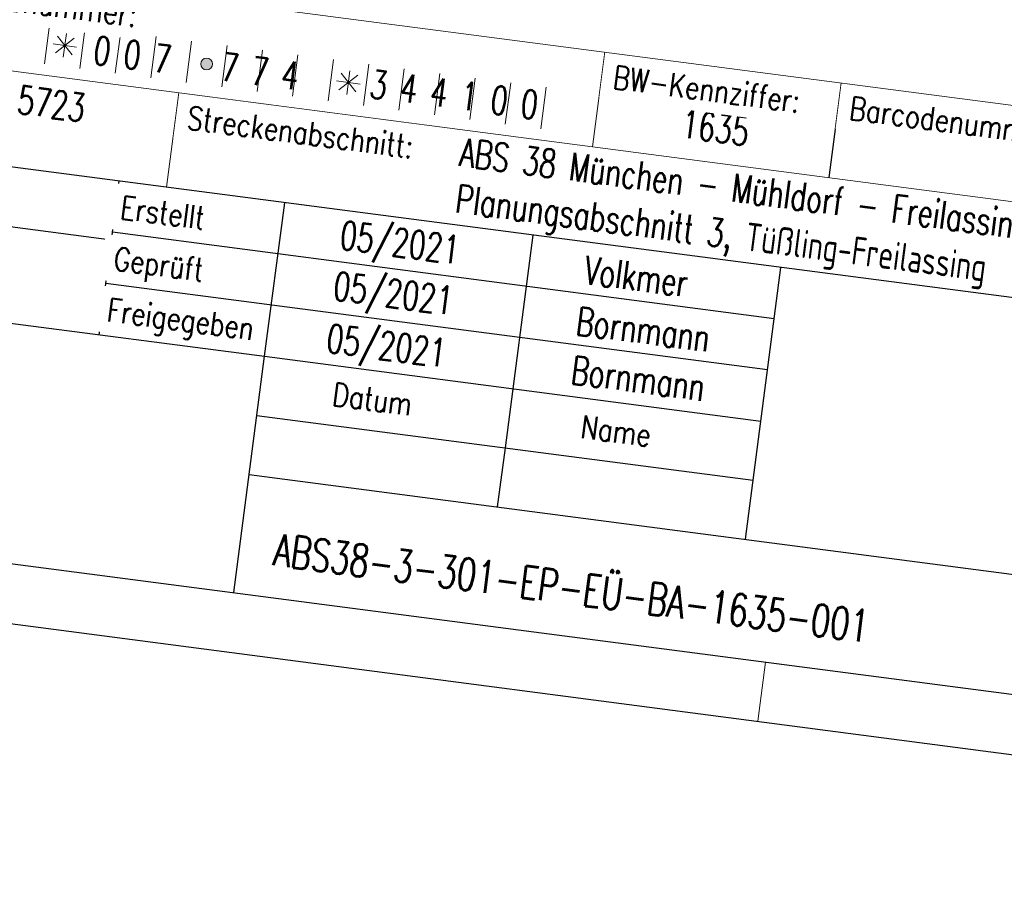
# Model space of a CAD drawing. Header units: metres. Extents: x -11 to 3521450, y 0 to 5943726.
# Tile 51 of 96: x 3520845.23 to 3520849.36, y 5943333.87 to 5943337.49. Entities that reach past the tile are written whole.
import ezdxf

# ---------------------------------------------------------------- set-up
doc = ezdxf.new("R2010")
doc.units = ezdxf.units.M
for name, color, linetype in [('_SF025', 7, 'Continuous'), ('Stempel', 7, 'Continuous'), ('T__RANDI', 3, 'Continuous'), ('T__RANDO', 7, 'Continuous')]:
    doc.layers.add(name, color=color, linetype=linetype)
doc.styles.add('SIMPLEX8', font='simplexd.shx', dxfattribs={"width": 0.8})

# ---------------------------------------------------------------- blocks, each defined once
blk = doc.blocks.new('SOF_PAGEMARGIN_FB77')
at = {"layer": 'T__RANDI', "color": 3}
blk.add_line((20, 5), (205, 5), dxfattribs=at)
at = {"layer": 'T__RANDI', "color": 1, "linetype": 'Continuous', "lineweight": 18}
blk.add_line((105, 0), (105, 5), dxfattribs=at)
at = {"layer": 'T__RANDO', "color": 7}
blk.add_line((0, 0), (210, 0), dxfattribs=at)
blk = doc.blocks.new('Planstempel')
at = {"layer": 'Stempel', "lineweight": 18}
h = blk.add_hatch(color=7, dxfattribs=at)
h.dxf.hatch_style = 1
h.paths.add_polyline_path([(-7.875, 2.4346, 1), (-7.925, 2.4346, 1)])
at = {"layer": '_SF025'}
for p, q in [((-5.25, 2.7), (-5.25, 2.3)), ((-5.4, 1.4667), (-8.2, 1.4667)), ((-7.5, 1.25), (-5.4, 1.25))]:
    blk.add_line(p, q, dxfattribs=at)
at = {"layer": 'Stempel', "color": 7, "lineweight": 18}
for p, q in [((-9.25, 2.7), (-0.25, 2.7)), ((-6.25, 2.7), (-6.25, 2.3)), ((-8.575, 2.3471), (-8.575, 2.5221)), ((-8.425, 2.3471), (-8.425, 2.5221)), ((-8.275, 2.3471), (-8.275, 2.5221)), ((-8.125, 2.3471), (-8.125, 2.5221)), ((-7.975, 2.3471), (-7.975, 2.5221)), ((-7.825, 2.3471), (-7.825, 2.5221)), ((-7.675, 2.3471), (-7.675, 2.5221)), ((-7.525, 2.3471), (-7.525, 2.5221)), ((-7.375, 2.3471), (-7.375, 2.5221)), ((-7.225, 2.3471), (-7.225, 2.5221)), ((-7.075, 2.3471), (-7.075, 2.5221)), ((-6.925, 2.3471), (-6.925, 2.5221)), ((-6.775, 2.3471), (-6.775, 2.5221)), ((-6.625, 2.3471), (-6.625, 2.5221)), ((-6.475, 2.3471), (-6.475, 2.5221)), ((-8.5, 2.4846), (-8.5, 2.3846)), ((-7.3, 2.4846), (-7.3, 2.3846)), ((-8.5354, 2.3993), (-8.4646, 2.47)), ((-8.5354, 2.47), (-8.4646, 2.3993)), ((-7.3354, 2.3993), (-7.2646, 2.47)), ((-7.3354, 2.47), (-7.2646, 2.3993)), ((-8.55, 2.4346), (-8.45, 2.4346)), ((-7.35, 2.4346), (-7.25, 2.4346)), ((-0.25, 2.3), (-9.25, 2.3)), ((-8, 2.3), (-8, 1.9))]:
    blk.add_line(p, q, dxfattribs=at)
at = {"layer": 'Stempel'}
for p, q in [((-0.25, 1.9), (-9.25, 1.9)), ((-8.2, 1.25), (-8.2, 1.9)), ((-7.5, 1.25), (-7.5, 1.9)), ((-6.45, 1.9), (-6.45, 1)), ((-5.4, 0.75), (-5.4, 1.9)), ((-5.4, 1.6833), (-8.2, 1.6833)), ((-8.2, 1.65), (-9.25, 1.65)), ((-9.25, 1.25), (-7.5, 1.25)), ((-7.5, 0.25), (-7.5, 1.25)), ((-7.5, 1), (-5.4, 1)), ((-6.45, 1), (-6.45, 0.75)), ((-7.5, 0.75), (-0.25, 0.75))]:
    blk.add_line(p, q, dxfattribs=at)
at = {"layer": 'Stempel', "color": 1}
blk.add_line((-9.25, 0.25), (-0.25, 0.25), dxfattribs=at)
at = {"layer": 'Stempel', "color": 7, "lineweight": 18}
blk.add_circle((-7.9, 2.4346), 0.025, dxfattribs=at)
at = {"layer": 'Stempel', "color": 1, "lineweight": 25, "style": 'SIMPLEX8', "width": 0.7}
for s, height, p in [('0 0 7   7 7 4', 0.118098, (-8.3767, 2.3735)), (' 3 4 4 1 0 0', 0.118098, (-7.2646, 2.3831)), ('1635', 0.1181, (-5.8906, 2.3868)), ('5723', 0.1181, (-8.666, 2.1257)), ('Planungsabschnitt 3, Tüßling-Freilassing', 0.118098, (-6.7894, 1.9518)), ('05/2021', 0.1181, (-7.2505, 1.7379)), ('Volkmer', 0.1181, (-6.2154, 1.725)), ('05/2021', 0.1181, (-7.2505, 1.5229)), ('Bornmann', 0.1181, (-6.2213, 1.5086)), ('05/2021', 0.1181, (-7.2505, 1.3012)), ('Bornmann', 0.1181, (-6.2154, 1.3017))]:
    blk.add_text(s, height=height, dxfattribs=at).set_placement(p)
at = {"layer": 'Stempel', "color": 2, "lineweight": 35, "style": 'SIMPLEX8', "width": 0.7}
blk.add_text('ABS38-3-301-EP-EÜ-BA-1635-001', height=0.135, dxfattribs=at).set_placement((-7.3546, 0.3854))
at = {"layer": 'Stempel', "color": 7, "lineweight": 18, "attachment_point": 1, "style": 'SIMPLEX8', "bg_fill": 2}
for s, insert, char_height in [('Bauwerksnummer:', (-9.2, 2.65), 0.100666), ('BW-Kennziffer:', (-6.2, 2.65), 0.096626), ('Barcodenummer:', (-5.2, 2.65), 0.096626), ('Streckenabschnitt:', (-7.95, 2.25), 0.096626), ('Erstellt', (-8.1788, 1.8405), 0.09663), ('Geprüft', (-8.1788, 1.6239), 0.09663), ('Datum', (-7.195, 1.1788), 0.09663), ('Name', (-6.145, 1.1788), 0.09663)]:
    blk.add_mtext(s, dxfattribs=dict(at, insert=insert, char_height=char_height))
at = {"layer": 'Stempel', "color": 1, "lineweight": 25, "style": 'SIMPLEX8', "width": 0.7}
blk.add_text('ABS 38 München - Mühldorf - Freilassing;', height=0.118098, dxfattribs=at).set_placement((-6.7982, 2.1477))
at = {"layer": 'Stempel', "color": 7, "lineweight": 18, "insert": (-8.1788, 1.4072), "char_height": 0.096626, "attachment_point": 1, "style": 'SIMPLEX8', "bg_fill": 2}
blk.add_mtext('Freigegeben', dxfattribs=at)

msp = doc.modelspace()

# ---------------------------------------------------------------- block references
at = {"linetype": 'Continuous', "lineweight": 18, "extrusion": (4.31589e-07, -5.63916e-08, 1), "xscale": 0.05, "yscale": 0.05, "zscale": 0.05, "rotation": 352.5558816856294}
msp.add_blockref('SOF_PAGEMARGIN_FB77', (3520843.1184, 5943335.2274, 1.1843), dxfattribs=at)

# ---------------------------------------------------------------- next in the draw order: block references
at = {"linetype": 'Continuous', "lineweight": 18, "extrusion": (4.31589e-07, -5.63916e-08, 1), "rotation": 352.5558816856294}
msp.add_blockref('Planstempel', (3520853.5299, 5943333.8671, 1.1843), dxfattribs=at)

doc.saveas('drawing.dxf')
